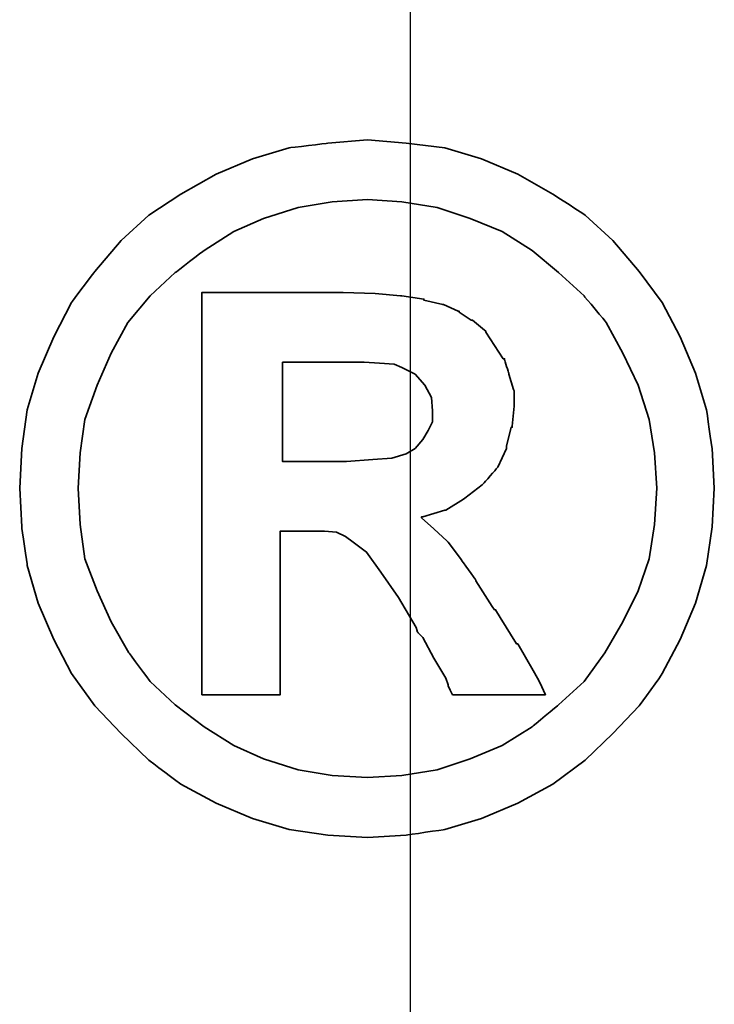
# Model space of a CAD drawing. Header units: millimetres. Extents: x -386 to 3135, y -1989 to 860.
# Tile 140 of 256: x -62.77 to -61.1, y -1323.43 to -1321.05. Entities that reach past the tile are written whole.
import ezdxf

# ---------------------------------------------------------------- set-up
doc = ezdxf.new("R2010")
doc.units = ezdxf.units.MM
doc.layers.get('0').update_dxf_attribs({"linetype": 'CONTINUOUS'})
doc.layers.add('DIM', color=4, linetype='CONTINUOUS')
doc.layers.add('layer 1', color=7, linetype='CONTINUOUS')

# ---------------------------------------------------------------- blocks, each defined once
blk = doc.blocks.new('TBI MOTION logo(完整正式版)')
at = {"layer": 'layer 1', "color": 22, "lineweight": 35}
for points, knots in [([(81.20634, 4.98624), (81.20634, 4.98624), (81.18649, 5.32862), (81.18649, 5.32862), (81.18649, 5.32862), (81.18649, 5.32862), (81.13886, 5.66206), (81.13886, 5.66206), (81.13886, 5.66206), (81.13886, 5.66206), (81.04359, 5.97764), (81.04359, 5.97764), (81.04359, 5.97764), (81.04359, 5.97764), (80.91061, 6.29124), (80.91061, 6.29124), (80.91061, 6.29124), (80.91061, 6.29124), (80.75778, 6.58697), (80.75778, 6.58697), (80.75778, 6.58697), (80.75778, 6.58697), (80.5593, 6.85294), (80.5593, 6.85294), (80.5593, 6.85294), (80.5593, 6.85294), (80.33105, 7.1189), (80.33105, 7.1189), (80.33105, 7.1189), (80.33105, 7.1189), (80.09287, 7.33921), (80.09287, 7.33921), (80.09287, 7.33921), (80.09287, 7.33921), (79.815, 7.51982), (79.815, 7.51982), (79.815, 7.51982), (79.815, 7.51982), (79.51133, 7.69051), (79.51133, 7.69051), (79.51133, 7.69051), (79.51133, 7.69051), (79.19773, 7.8235), (79.19773, 7.8235), (79.19773, 7.8235), (79.19773, 7.8235), (78.88215, 7.91877), (78.88215, 7.91877), (78.88215, 7.91877), (78.88215, 7.91877), (78.54871, 7.95846), (78.54871, 7.95846), (78.54871, 7.95846), (78.54871, 7.95846), (78.21526, 7.98625), (78.21526, 7.98625), (78.21526, 7.98625), (78.21526, 7.98625), (77.87388, 7.95846), (77.87388, 7.95846), (77.87388, 7.95846), (77.87388, 7.95846), (77.54044, 7.91877), (77.54044, 7.91877), (77.54044, 7.91877), (77.54044, 7.91877), (77.22485, 7.8235), (77.22485, 7.8235), (77.22485, 7.8235), (77.22485, 7.8235), (76.91027, 7.69051), (76.91027, 7.69051), (76.91027, 7.69051), (76.91027, 7.69051), (76.6056, 7.51982), (76.6056, 7.51982), (76.6056, 7.51982), (76.6056, 7.51982), (76.32972, 7.33921), (76.32972, 7.33921), (76.32972, 7.33921), (76.32972, 7.33921), (76.09154, 7.1189), (76.09154, 7.1189), (76.09154, 7.1189), (76.09154, 7.1189), (75.86329, 6.85294), (75.86329, 6.85294), (75.86329, 6.85294), (75.86329, 6.85294), (75.66382, 6.58697), (75.66382, 6.58697), (75.66382, 6.58697), (75.66382, 6.58697), (75.51099, 6.29124), (75.51099, 6.29124), (75.51099, 6.29124), (75.51099, 6.29124), (75.37702, 5.97764), (75.37702, 5.97764), (75.37702, 5.97764), (75.37702, 5.97764), (75.28175, 5.66206), (75.28175, 5.66206), (75.28175, 5.66206), (75.28175, 5.66206), (75.23411, 5.32862), (75.23411, 5.32862), (75.23411, 5.32862), (75.23411, 5.32862), (75.21625, 4.98624), (75.21625, 4.98624), (75.21625, 4.98624), (75.21625, 4.98624), (75.23411, 4.6528), (75.23411, 4.6528), (75.23411, 4.6528), (75.23411, 4.6528), (75.28175, 4.32035), (75.28175, 4.32035), (75.28175, 4.32035), (75.28175, 4.32035), (75.37702, 3.99583), (75.37702, 3.99583), (75.37702, 3.99583), (75.37702, 3.99583), (75.51099, 3.68224), (75.51099, 3.68224), (75.51099, 3.68224), (75.51099, 3.68224), (75.66382, 3.38749), (75.66382, 3.38749), (75.66382, 3.38749), (75.66382, 3.38749), (75.86329, 3.10963), (75.86329, 3.10963), (75.86329, 3.10963), (75.86329, 3.10963), (76.09154, 2.87145), (76.09154, 2.87145), (76.09154, 2.87145), (76.09154, 2.87145), (76.32972, 2.6432), (76.32972, 2.6432), (76.32972, 2.6432), (76.32972, 2.6432), (76.6056, 2.43381), (76.6056, 2.43381), (76.6056, 2.43381), (76.6056, 2.43381), (76.91027, 2.27205), (76.91027, 2.27205), (76.91027, 2.27205), (76.91027, 2.27205), (77.22485, 2.13906), (77.22485, 2.13906), (77.22485, 2.13906), (77.22485, 2.13906), (77.54044, 2.0438), (77.54044, 2.0438), (77.54044, 2.0438), (77.54044, 2.0438), (77.87388, 1.99616), (77.87388, 1.99616), (77.87388, 1.99616), (77.87388, 1.99616), (78.21526, 1.97631), (78.21526, 1.97631), (78.21526, 1.97631), (78.21526, 1.97631), (78.54871, 1.99616), (78.54871, 1.99616), (78.54871, 1.99616), (78.54871, 1.99616), (78.88215, 2.0438), (78.88215, 2.0438), (78.88215, 2.0438), (78.88215, 2.0438), (79.19773, 2.13906), (79.19773, 2.13906), (79.19773, 2.13906), (79.19773, 2.13906), (79.51133, 2.27205), (79.51133, 2.27205), (79.51133, 2.27205), (79.51133, 2.27205), (79.815, 2.43381), (79.815, 2.43381), (79.815, 2.43381), (79.815, 2.43381), (80.09287, 2.6432), (80.09287, 2.6432), (80.09287, 2.6432), (80.09287, 2.6432), (80.33105, 2.87145), (80.33105, 2.87145), (80.33105, 2.87145), (80.33105, 2.87145), (80.5593, 3.10963), (80.5593, 3.10963), (80.5593, 3.10963), (80.5593, 3.10963), (80.75778, 3.38749), (80.75778, 3.38749), (80.75778, 3.38749), (80.75778, 3.38749), (80.91061, 3.68224), (80.91061, 3.68224), (80.91061, 3.68224), (80.91061, 3.68224), (81.04359, 3.99583), (81.04359, 3.99583), (81.04359, 3.99583), (81.04359, 3.99583), (81.13886, 4.32035), (81.13886, 4.32035), (81.13886, 4.32035), (81.13886, 4.32035), (81.18649, 4.6528), (81.18649, 4.6528), (81.18649, 4.6528), (81.18649, 4.6528), (81.20634, 4.98624), (81.20634, 4.98624)], [0, 0, 0, 0, 0.0178571, 0.0178571, 0.0178571, 0.0178572, 0.0357143, 0.0357143, 0.0357143, 0.0357143, 0.0535714, 0.0535714, 0.0535714, 0.0535714, 0.0714286, 0.0714286, 0.0714286, 0.0714286, 0.0892857, 0.0892857, 0.0892857, 0.0892857, 0.1071429, 0.1071429, 0.1071429, 0.1071429, 0.125, 0.125, 0.125, 0.125, 0.1428571, 0.1428571, 0.1428571, 0.1428572, 0.1607143, 0.1607143, 0.1607143, 0.1607143, 0.1785714, 0.1785714, 0.1785714, 0.1785714, 0.1964286, 0.1964286, 0.1964286, 0.1964286, 0.2142857, 0.2142857, 0.2142857, 0.2142857, 0.2321429, 0.2321429, 0.2321429, 0.2321429, 0.25, 0.25, 0.25, 0.25, 0.2678571, 0.2678571, 0.2678571, 0.2678572, 0.2857143, 0.2857143, 0.2857143, 0.2857143, 0.3035714, 0.3035714, 0.3035714, 0.3035714, 0.3214286, 0.3214286, 0.3214286, 0.3214286, 0.3392857, 0.3392857, 0.3392857, 0.3392857, 0.3571429, 0.3571429, 0.3571429, 0.3571429, 0.375, 0.375, 0.375, 0.375, 0.3928571, 0.3928571, 0.3928571, 0.3928572, 0.4107143, 0.4107143, 0.4107143, 0.4107143, 0.4285714, 0.4285714, 0.4285714, 0.4285714, 0.4464286, 0.4464286, 0.4464286, 0.4464286, 0.4642857, 0.4642857, 0.4642857, 0.4642857, 0.4821429, 0.4821429, 0.4821429, 0.4821429, 0.5, 0.5, 0.5, 0.5, 0.5178571, 0.5178571, 0.5178571, 0.5178572, 0.5357143, 0.5357143, 0.5357143, 0.5357143, 0.5535714, 0.5535714, 0.5535714, 0.5535714, 0.5714286, 0.5714286, 0.5714286, 0.5714286, 0.5892857, 0.5892857, 0.5892857, 0.5892857, 0.6071429, 0.6071429, 0.6071429, 0.6071429, 0.625, 0.625, 0.625, 0.625, 0.6428571, 0.6428571, 0.6428571, 0.6428572, 0.6607143, 0.6607143, 0.6607143, 0.6607143, 0.6785714, 0.6785714, 0.6785714, 0.6785714, 0.6964286, 0.6964286, 0.6964286, 0.6964286, 0.7142857, 0.7142857, 0.7142857, 0.7142857, 0.7321429, 0.7321429, 0.7321429, 0.7321429, 0.75, 0.75, 0.75, 0.75, 0.7678571, 0.7678571, 0.7678571, 0.7678572, 0.7857143, 0.7857143, 0.7857143, 0.7857143, 0.8035714, 0.8035714, 0.8035714, 0.8035714, 0.8214286, 0.8214286, 0.8214286, 0.8214286, 0.8392857, 0.8392857, 0.8392857, 0.8392857, 0.8571429, 0.8571429, 0.8571429, 0.8571429, 0.875, 0.875, 0.875, 0.875, 0.8928571, 0.8928571, 0.8928571, 0.8928572, 0.9107143, 0.9107143, 0.9107143, 0.9107143, 0.9285714, 0.9285714, 0.9285714, 0.9285714, 0.9464286, 0.9464286, 0.9464286, 0.9464286, 0.9642857, 0.9642857, 0.9642857, 0.9642857, 0.9821429, 0.9821429, 0.9821429, 0.9821429, 1, 1, 1, 1]), ([(80.71014, 4.98624), (80.71014, 4.98624), (80.69129, 5.29091), (80.69129, 5.29091), (80.69129, 5.29091), (80.69129, 5.29091), (80.64464, 5.57672), (80.64464, 5.57672), (80.64464, 5.57672), (80.64464, 5.57672), (80.54937, 5.87245), (80.54937, 5.87245), (80.54937, 5.87245), (80.54937, 5.87245), (80.41639, 6.14833), (80.41639, 6.14833), (80.41639, 6.14833), (80.41639, 6.14833), (80.27349, 6.41429), (80.27349, 6.41429), (80.27349, 6.41429), (80.27349, 6.41429), (80.08295, 6.64255), (80.08295, 6.64255), (80.08295, 6.64255), (80.08295, 6.64255), (79.86264, 6.84301), (79.86264, 6.84301), (79.86264, 6.84301), (79.86264, 6.84301), (79.63439, 7.03355), (79.63439, 7.03355), (79.63439, 7.03355), (79.63439, 7.03355), (79.37835, 7.1963), (79.37835, 7.1963), (79.37835, 7.1963), (79.37835, 7.1963), (79.10246, 7.30944), (79.10246, 7.30944), (79.10246, 7.30944), (79.10246, 7.30944), (78.81665, 7.40471), (78.81665, 7.40471), (78.81665, 7.40471), (78.81665, 7.40471), (78.511, 7.45234), (78.511, 7.45234), (78.511, 7.45234), (78.511, 7.45234), (78.21526, 7.47219), (78.21526, 7.47219), (78.21526, 7.47219), (78.21526, 7.47219), (77.9106, 7.45234), (77.9106, 7.45234), (77.9106, 7.45234), (77.9106, 7.45234), (77.61685, 7.40471), (77.61685, 7.40471), (77.61685, 7.40471), (77.61685, 7.40471), (77.32012, 7.30944), (77.32012, 7.30944), (77.32012, 7.30944), (77.32012, 7.30944), (77.06309, 7.1963), (77.06309, 7.1963), (77.06309, 7.1963), (77.06309, 7.1963), (76.80606, 7.03355), (76.80606, 7.03355), (76.80606, 7.03355), (76.80606, 7.03355), (76.55797, 6.84301), (76.55797, 6.84301), (76.55797, 6.84301), (76.55797, 6.84301), (76.34063, 6.64255), (76.34063, 6.64255), (76.34063, 6.64255), (76.34063, 6.64255), (76.1491, 6.41429), (76.1491, 6.41429), (76.1491, 6.41429), (76.1491, 6.41429), (76.0062, 6.14833), (76.0062, 6.14833), (76.0062, 6.14833), (76.0062, 6.14833), (75.88314, 5.87245), (75.88314, 5.87245), (75.88314, 5.87245), (75.88314, 5.87245), (75.77794, 5.57672), (75.77794, 5.57672), (75.77794, 5.57672), (75.77794, 5.57672), (75.73924, 5.29091), (75.73924, 5.29091), (75.73924, 5.29091), (75.73924, 5.29091), (75.72039, 4.98624), (75.72039, 4.98624), (75.72039, 4.98624), (75.72039, 4.98624), (75.73924, 4.67165), (75.73924, 4.67165), (75.73924, 4.67165), (75.73924, 4.67165), (75.77794, 4.37791), (75.77794, 4.37791), (75.77794, 4.37791), (75.77794, 4.37791), (75.88314, 4.10102), (75.88314, 4.10102), (75.88314, 4.10102), (75.88314, 4.10102), (76.0062, 3.83407), (76.0062, 3.83407), (76.0062, 3.83407), (76.0062, 3.83407), (76.15902, 3.56811), (76.15902, 3.56811), (76.15902, 3.56811), (76.15902, 3.56811), (76.34063, 3.32001), (76.34063, 3.32001), (76.34063, 3.32001), (76.34063, 3.32001), (76.55797, 3.11955), (76.55797, 3.11955), (76.55797, 3.11955), (76.55797, 3.11955), (76.80606, 2.92901), (76.80606, 2.92901), (76.80606, 2.92901), (76.80606, 2.92901), (77.06309, 2.76725), (77.06309, 2.76725), (77.06309, 2.76725), (77.06309, 2.76725), (77.32012, 2.65412), (77.32012, 2.65412), (77.32012, 2.65412), (77.32012, 2.65412), (77.61685, 2.55786), (77.61685, 2.55786), (77.61685, 2.55786), (77.61685, 2.55786), (77.9106, 2.51022), (77.9106, 2.51022), (77.9106, 2.51022), (77.9106, 2.51022), (78.21526, 2.49137), (78.21526, 2.49137), (78.21526, 2.49137), (78.21526, 2.49137), (78.511, 2.51022), (78.511, 2.51022), (78.511, 2.51022), (78.511, 2.51022), (78.81665, 2.55786), (78.81665, 2.55786), (78.81665, 2.55786), (78.81665, 2.55786), (79.10246, 2.65412), (79.10246, 2.65412), (79.10246, 2.65412), (79.10246, 2.65412), (79.37835, 2.76725), (79.37835, 2.76725), (79.37835, 2.76725), (79.37835, 2.76725), (79.63439, 2.92901), (79.63439, 2.92901), (79.63439, 2.92901), (79.63439, 2.92901), (79.86264, 3.11955), (79.86264, 3.11955), (79.86264, 3.11955), (79.86264, 3.11955), (80.08295, 3.32001), (80.08295, 3.32001), (80.08295, 3.32001), (80.08295, 3.32001), (80.26356, 3.56811), (80.26356, 3.56811), (80.26356, 3.56811), (80.26356, 3.56811), (80.41639, 3.83407), (80.41639, 3.83407), (80.41639, 3.83407), (80.41639, 3.83407), (80.54937, 4.10102), (80.54937, 4.10102), (80.54937, 4.10102), (80.54937, 4.10102), (80.64464, 4.37791), (80.64464, 4.37791), (80.64464, 4.37791), (80.64464, 4.37791), (80.69129, 4.67165), (80.69129, 4.67165), (80.69129, 4.67165), (80.69129, 4.67165), (80.71014, 4.98624), (80.71014, 4.98624)], [0, 0, 0, 0, 0.0192308, 0.0192308, 0.0192308, 0.0192308, 0.0384615, 0.0384615, 0.0384615, 0.0384615, 0.0576923, 0.0576923, 0.0576923, 0.0576923, 0.0769231, 0.0769231, 0.0769231, 0.0769231, 0.0961538, 0.0961538, 0.0961538, 0.0961539, 0.1153846, 0.1153846, 0.1153846, 0.1153846, 0.1346154, 0.1346154, 0.1346154, 0.1346154, 0.1538462, 0.1538462, 0.1538462, 0.1538462, 0.1730769, 0.1730769, 0.1730769, 0.1730769, 0.1923077, 0.1923077, 0.1923077, 0.1923077, 0.2115385, 0.2115385, 0.2115385, 0.2115385, 0.2307692, 0.2307692, 0.2307692, 0.2307692, 0.25, 0.25, 0.25, 0.25, 0.2692308, 0.2692308, 0.2692308, 0.2692308, 0.2884615, 0.2884615, 0.2884615, 0.2884615, 0.3076923, 0.3076923, 0.3076923, 0.3076923, 0.3269231, 0.3269231, 0.3269231, 0.3269231, 0.3461538, 0.3461538, 0.3461538, 0.3461539, 0.3653846, 0.3653846, 0.3653846, 0.3653846, 0.3846154, 0.3846154, 0.3846154, 0.3846154, 0.4038462, 0.4038462, 0.4038462, 0.4038462, 0.4230769, 0.4230769, 0.4230769, 0.4230769, 0.4423077, 0.4423077, 0.4423077, 0.4423077, 0.4615385, 0.4615385, 0.4615385, 0.4615385, 0.4807692, 0.4807692, 0.4807692, 0.4807692, 0.5, 0.5, 0.5, 0.5, 0.5192308, 0.5192308, 0.5192308, 0.5192308, 0.5384615, 0.5384615, 0.5384615, 0.5384615, 0.5576923, 0.5576923, 0.5576923, 0.5576923, 0.5769231, 0.5769231, 0.5769231, 0.5769231, 0.5961538, 0.5961538, 0.5961538, 0.5961539, 0.6153846, 0.6153846, 0.6153846, 0.6153846, 0.6346154, 0.6346154, 0.6346154, 0.6346154, 0.6538462, 0.6538462, 0.6538462, 0.6538462, 0.6730769, 0.6730769, 0.6730769, 0.6730769, 0.6923077, 0.6923077, 0.6923077, 0.6923077, 0.7115385, 0.7115385, 0.7115385, 0.7115385, 0.7307692, 0.7307692, 0.7307692, 0.7307692, 0.75, 0.75, 0.75, 0.75, 0.7692308, 0.7692308, 0.7692308, 0.7692308, 0.7884615, 0.7884615, 0.7884615, 0.7884615, 0.8076923, 0.8076923, 0.8076923, 0.8076923, 0.8269231, 0.8269231, 0.8269231, 0.8269231, 0.8461538, 0.8461538, 0.8461538, 0.8461539, 0.8653846, 0.8653846, 0.8653846, 0.8653846, 0.8846154, 0.8846154, 0.8846154, 0.8846154, 0.9038462, 0.9038462, 0.9038462, 0.9038462, 0.9230769, 0.9230769, 0.9230769, 0.9230769, 0.9423077, 0.9423077, 0.9423077, 0.9423077, 0.9615385, 0.9615385, 0.9615385, 0.9615385, 0.9807692, 0.9807692, 0.9807692, 0.9807692, 1, 1, 1, 1]), ([(76.78721, 3.2823), (76.78721, 3.2823), (76.78721, 3.32001), (76.78721, 3.32001), (76.78721, 3.32001), (76.78721, 3.32001), (76.78721, 3.42422), (76.78721, 3.42422), (76.78721, 3.42422), (76.78721, 3.42422), (76.78721, 3.59689), (76.78721, 3.59689), (76.78721, 3.59689), (76.78721, 3.59689), (76.78721, 3.80529), (76.78721, 3.80529), (76.78721, 3.80529), (76.78721, 3.80529), (76.78721, 4.0524), (76.78721, 4.0524), (76.78721, 4.0524), (76.78721, 4.0524), (76.78721, 4.32035), (76.78721, 4.32035), (76.78721, 4.32035), (76.78721, 4.32035), (76.78721, 4.92868), (76.78721, 4.92868), (76.78721, 4.92868), (76.78721, 4.92868), (76.78721, 5.53801), (76.78721, 5.53801), (76.78721, 5.53801), (76.78721, 5.53801), (76.78721, 5.82482), (76.78721, 5.82482), (76.78721, 5.82482), (76.78721, 5.82482), (76.78721, 6.07291), (76.78721, 6.07291), (76.78721, 6.07291), (76.78721, 6.07291), (76.78721, 6.30017), (76.78721, 6.30017), (76.78721, 6.30017), (76.78721, 6.30017), (76.78721, 6.45399), (76.78721, 6.45399), (76.78721, 6.45399), (76.78721, 6.45399), (76.78721, 6.5572), (76.78721, 6.5572), (76.78721, 6.5572), (76.78721, 6.5572), (76.78721, 6.59689), (76.78721, 6.59689), (76.78721, 6.59689), (76.78721, 6.59689), (76.78721, 6.67232), (76.78721, 6.67232), (76.78721, 6.67232), (76.78721, 6.67232), (76.8537, 6.67232), (76.8537, 6.67232), (76.8537, 6.67232), (76.8537, 6.67232), (76.87355, 6.67232), (76.87355, 6.67232), (76.87355, 6.67232), (76.87355, 6.67232), (76.91027, 6.67232), (76.91027, 6.67232), (76.91027, 6.67232), (76.91027, 6.67232), (77.04424, 6.67232), (77.04424, 6.67232), (77.04424, 6.67232), (77.04424, 6.67232), (77.22485, 6.67232), (77.22485, 6.67232), (77.22485, 6.67232), (77.22485, 6.67232), (77.43524, 6.67232), (77.43524, 6.67232), (77.43524, 6.67232), (77.43524, 6.67232), (77.65357, 6.67232), (77.65357, 6.67232), (77.65357, 6.67232), (77.65357, 6.67232), (77.82625, 6.67232), (77.82625, 6.67232), (77.82625, 6.67232), (77.82625, 6.67232), (77.94037, 6.67232), (77.94037, 6.67232), (77.94037, 6.67232), (77.94037, 6.67232), (77.97709, 6.67232), (77.97709, 6.67232), (77.97709, 6.67232), (77.97709, 6.67232), (77.99694, 6.67232), (77.99694, 6.67232), (77.99694, 6.67232), (77.99694, 6.67232), (78.00686, 6.67232), (78.00686, 6.67232), (78.00686, 6.67232), (78.00686, 6.67232), (78.28275, 6.6624), (78.28275, 6.6624), (78.28275, 6.6624), (78.28275, 6.6624), (78.50107, 6.64255), (78.50107, 6.64255), (78.50107, 6.64255), (78.50107, 6.64255), (78.511, 6.64255), (78.511, 6.64255), (78.511, 6.64255), (78.511, 6.64255), (78.70154, 6.61476), (78.70154, 6.61476), (78.70154, 6.61476), (78.70154, 6.61476), (78.70154, 6.60483), (78.70154, 6.60483), (78.70154, 6.60483), (78.70154, 6.60483), (78.86429, 6.56713), (78.86429, 6.56713), (78.86429, 6.56713), (78.86429, 6.56713), (78.87223, 6.56713), (78.87223, 6.56713), (78.87223, 6.56713), (78.87223, 6.56713), (78.99727, 6.51056), (78.99727, 6.51056), (78.99727, 6.51056), (78.99727, 6.51056), (79.00719, 6.51056), (79.00719, 6.51056), (79.00719, 6.51056), (79.00719, 6.51056), (79.00719, 6.50162), (79.00719, 6.50162), (79.00719, 6.50162), (79.00719, 6.50162), (79.1104, 6.43415), (79.1104, 6.43415), (79.1104, 6.43415), (79.1104, 6.43415), (79.12132, 6.43415), (79.12132, 6.43415), (79.12132, 6.43415), (79.12132, 6.43415), (79.22552, 6.34781), (79.22552, 6.34781), (79.22552, 6.34781), (79.22552, 6.34781), (79.23544, 6.33888), (79.23544, 6.33888), (79.23544, 6.33888), (79.23544, 6.33888), (79.23544, 6.32895), (79.23544, 6.32895), (79.23544, 6.32895), (79.23544, 6.32895), (79.31087, 6.21483), (79.31087, 6.21483), (79.31087, 6.21483), (79.31087, 6.21483), (79.38629, 6.1007), (79.38629, 6.1007), (79.38629, 6.1007), (79.38629, 6.1007), (79.3972, 6.1007), (79.3972, 6.1007), (79.3972, 6.1007), (79.3972, 6.1007), (79.3972, 6.09078), (79.3972, 6.09078), (79.3972, 6.09078), (79.3972, 6.09078), (79.43392, 5.97764), (79.43392, 5.97764), (79.43392, 5.97764), (79.43392, 5.97764), (79.43392, 5.96772), (79.43392, 5.96772), (79.43392, 5.96772), (79.43392, 5.96772), (79.47362, 5.83474), (79.47362, 5.83474), (79.47362, 5.83474), (79.47362, 5.83474), (79.48156, 5.82482), (79.48156, 5.82482), (79.48156, 5.82482), (79.48156, 5.82482), (79.48156, 5.69977), (79.48156, 5.69977), (79.48156, 5.69977), (79.48156, 5.69977), (79.48156, 5.69183), (79.48156, 5.69183), (79.48156, 5.69183), (79.48156, 5.69183), (79.4637, 5.51915), (79.4637, 5.51915), (79.4637, 5.51915), (79.4637, 5.51915), (79.4637, 5.51122), (79.4637, 5.51122), (79.4637, 5.51122), (79.4637, 5.51122), (79.45377, 5.51122), (79.45377, 5.51122), (79.45377, 5.51122), (79.45377, 5.51122), (79.41507, 5.34847), (79.41507, 5.34847), (79.41507, 5.34847), (79.41507, 5.34847), (79.41507, 5.33854), (79.41507, 5.33854), (79.41507, 5.33854), (79.41507, 5.33854), (79.41507, 5.32862), (79.41507, 5.32862), (79.41507, 5.32862), (79.41507, 5.32862), (79.33865, 5.16785), (79.33865, 5.16785), (79.33865, 5.16785), (79.33865, 5.16785), (79.33071, 5.15693), (79.33071, 5.15693), (79.33071, 5.15693), (79.33071, 5.15693), (79.2156, 5.02495), (79.2156, 5.02495), (79.2156, 5.02495), (79.2156, 5.02495), (79.20567, 5.01502), (79.20567, 5.01502), (79.20567, 5.01502), (79.20567, 5.01502), (79.05483, 4.89991), (79.05483, 4.89991), (79.05483, 4.89991), (79.05483, 4.89991), (79.04491, 4.89197), (79.04491, 4.89197), (79.04491, 4.89197), (79.04491, 4.89197), (78.89208, 4.7967), (78.89208, 4.7967), (78.89208, 4.7967), (78.89208, 4.7967), (78.88215, 4.7967), (78.88215, 4.7967), (78.88215, 4.7967), (78.88215, 4.7967), (78.69161, 4.73913), (78.69161, 4.73913), (78.69161, 4.73913), (78.69161, 4.73913), (78.68169, 4.73913), (78.68169, 4.73913), (78.68169, 4.73913), (78.68169, 4.73913), (78.68169, 4.72921), (78.68169, 4.72921), (78.68169, 4.72921), (78.68169, 4.72921), (78.78688, 4.63394), (78.78688, 4.63394), (78.78688, 4.63394), (78.78688, 4.63394), (78.902, 4.52875), (78.902, 4.52875), (78.902, 4.52875), (78.902, 4.52875), (78.91093, 4.52081), (78.91093, 4.52081), (78.91093, 4.52081), (78.91093, 4.52081), (79.02506, 4.36798), (79.02506, 4.36798), (79.02506, 4.36798), (79.02506, 4.36798), (79.1501, 4.1953), (79.1501, 4.1953), (79.1501, 4.1953), (79.1501, 4.1953), (79.1501, 4.18736), (79.1501, 4.18736), (79.1501, 4.18736), (79.1501, 4.18736), (79.29201, 3.96705), (79.29201, 3.96705), (79.29201, 3.96705), (79.29201, 3.96705), (79.31087, 3.93828), (79.31087, 3.93828), (79.31087, 3.93828), (79.31087, 3.93828), (79.32079, 3.93828), (79.32079, 3.93828), (79.32079, 3.93828), (79.32079, 3.93828), (79.3585, 3.87178), (79.3585, 3.87178), (79.3585, 3.87178), (79.3585, 3.87178), (79.50141, 3.64353), (79.50141, 3.64353), (79.50141, 3.64353), (79.50141, 3.64353), (79.51133, 3.64353), (79.51133, 3.64353), (79.51133, 3.64353), (79.51133, 3.64353), (79.64431, 3.41528), (79.64431, 3.41528), (79.64431, 3.41528), (79.64431, 3.41528), (79.68202, 3.3478), (79.68202, 3.3478), (79.68202, 3.3478), (79.68202, 3.3478), (79.70187, 3.31009), (79.70187, 3.31009), (79.70187, 3.31009), (79.70187, 3.31009), (79.7495, 3.2049), (79.7495, 3.2049), (79.7495, 3.2049), (79.7495, 3.2049), (79.64431, 3.2049), (79.64431, 3.2049), (79.64431, 3.2049), (79.64431, 3.2049), (79.62546, 3.2049), (79.62546, 3.2049), (79.62546, 3.2049), (79.62546, 3.2049), (79.53912, 3.2049), (79.53912, 3.2049), (79.53912, 3.2049), (79.53912, 3.2049), (79.31087, 3.2049), (79.31087, 3.2049), (79.31087, 3.2049), (79.31087, 3.2049), (79.08262, 3.2049), (79.08262, 3.2049), (79.08262, 3.2049), (79.08262, 3.2049), (79.00719, 3.2049), (79.00719, 3.2049), (79.00719, 3.2049), (79.00719, 3.2049), (78.98735, 3.2049), (78.98735, 3.2049), (78.98735, 3.2049), (78.98735, 3.2049), (78.94964, 3.2049), (78.94964, 3.2049), (78.94964, 3.2049), (78.94964, 3.2049), (78.92979, 3.24459), (78.92979, 3.24459), (78.92979, 3.24459), (78.92979, 3.24459), (78.91093, 3.2823), (78.91093, 3.2823), (78.91093, 3.2823), (78.91093, 3.2823), (78.91093, 3.29223), (78.91093, 3.29223), (78.91093, 3.29223), (78.91093, 3.29223), (78.89208, 3.3478), (78.89208, 3.3478), (78.89208, 3.3478), (78.89208, 3.3478), (78.78688, 3.52048), (78.78688, 3.52048), (78.78688, 3.52048), (78.78688, 3.52048), (78.69161, 3.7001), (78.69161, 3.7001), (78.69161, 3.7001), (78.69161, 3.7001), (78.6539, 3.7388), (78.6539, 3.7388), (78.6539, 3.7388), (78.6539, 3.7388), (78.64398, 3.74873), (78.64398, 3.74873), (78.64398, 3.74873), (78.64398, 3.74873), (78.64398, 3.75766), (78.64398, 3.75766), (78.64398, 3.75766), (78.64398, 3.75766), (78.63405, 3.78644), (78.63405, 3.78644), (78.63405, 3.78644), (78.63405, 3.78644), (78.48321, 4.04347), (78.48321, 4.04347), (78.48321, 4.04347), (78.48321, 4.04347), (78.33038, 4.2618), (78.33038, 4.2618), (78.33038, 4.2618), (78.33038, 4.2618), (78.20732, 4.43447), (78.20732, 4.43447), (78.20732, 4.43447), (78.20732, 4.43447), (78.09221, 4.52081), (78.09221, 4.52081), (78.09221, 4.52081), (78.09221, 4.52081), (78.02472, 4.56845), (78.02472, 4.56845), (78.02472, 4.56845), (78.02472, 4.56845), (77.9493, 4.60616), (77.9493, 4.60616), (77.9493, 4.60616), (77.9493, 4.60616), (77.8451, 4.61608), (77.8451, 4.61608), (77.8451, 4.61608), (77.8451, 4.61608), (77.71113, 4.61608), (77.71113, 4.61608), (77.71113, 4.61608), (77.71113, 4.61608), (77.69128, 4.61608), (77.69128, 4.61608), (77.69128, 4.61608), (77.69128, 4.61608), (77.67342, 4.61608), (77.67342, 4.61608), (77.67342, 4.61608), (77.67342, 4.61608), (77.5583, 4.61608), (77.5583, 4.61608), (77.5583, 4.61608), (77.5583, 4.61608), (77.46303, 4.61608), (77.46303, 4.61608), (77.46303, 4.61608), (77.46303, 4.61608), (77.46303, 4.54761), (77.46303, 4.54761), (77.46303, 4.54761), (77.46303, 4.54761), (77.46303, 4.47318), (77.46303, 4.47318), (77.46303, 4.47318), (77.46303, 4.47318), (77.46303, 4.24294), (77.46303, 4.24294), (77.46303, 4.24294), (77.46303, 4.24294), (77.46303, 3.99583), (77.46303, 3.99583), (77.46303, 3.99583), (77.46303, 3.99583), (77.46303, 3.72888), (77.46303, 3.72888), (77.46303, 3.72888), (77.46303, 3.72888), (77.46303, 3.51055), (77.46303, 3.51055), (77.46303, 3.51055), (77.46303, 3.51055), (77.46303, 3.42422), (77.46303, 3.42422), (77.46303, 3.42422), (77.46303, 3.42422), (77.46303, 3.35773), (77.46303, 3.35773), (77.46303, 3.35773), (77.46303, 3.35773), (77.46303, 3.30017), (77.46303, 3.30017), (77.46303, 3.30017), (77.46303, 3.30017), (77.46303, 3.2823), (77.46303, 3.2823), (77.46303, 3.2823), (77.46303, 3.2823), (77.46303, 3.2049), (77.46303, 3.2049), (77.46303, 3.2049), (77.46303, 3.2049), (77.39753, 3.2049), (77.39753, 3.2049), (77.39753, 3.2049), (77.39753, 3.2049), (77.37768, 3.2049), (77.37768, 3.2049), (77.37768, 3.2049), (77.37768, 3.2049), (77.32012, 3.2049), (77.32012, 3.2049), (77.32012, 3.2049), (77.32012, 3.2049), (77.12165, 3.2049), (77.12165, 3.2049), (77.12165, 3.2049), (77.12165, 3.2049), (76.94897, 3.2049), (76.94897, 3.2049), (76.94897, 3.2049), (76.94897, 3.2049), (76.8924, 3.2049), (76.8924, 3.2049), (76.8924, 3.2049), (76.8924, 3.2049), (76.8537, 3.2049), (76.8537, 3.2049), (76.8537, 3.2049), (76.8537, 3.2049), (76.78721, 3.2049), (76.78721, 3.2049), (76.78721, 3.2049), (76.78721, 3.2049), (76.78721, 3.2823), (76.78721, 3.2823)], [0, 0, 0, 0, 0.0074074, 0.0074074, 0.0074074, 0.0074074, 0.0148148, 0.0148148, 0.0148148, 0.0148148, 0.0222222, 0.0222222, 0.0222222, 0.0222222, 0.0296296, 0.0296296, 0.0296296, 0.0296296, 0.037037, 0.037037, 0.037037, 0.037037, 0.0444444, 0.0444444, 0.0444444, 0.0444445, 0.0518519, 0.0518519, 0.0518519, 0.0518519, 0.0592593, 0.0592593, 0.0592593, 0.0592593, 0.0666667, 0.0666667, 0.0666667, 0.0666667, 0.0740741, 0.0740741, 0.0740741, 0.0740741, 0.0814815, 0.0814815, 0.0814815, 0.0814815, 0.0888889, 0.0888889, 0.0888889, 0.0888889, 0.0962963, 0.0962963, 0.0962963, 0.0962963, 0.1037037, 0.1037037, 0.1037037, 0.1037037, 0.1111111, 0.1111111, 0.1111111, 0.1111111, 0.1185185, 0.1185185, 0.1185185, 0.1185185, 0.1259259, 0.1259259, 0.1259259, 0.1259259, 0.1333333, 0.1333333, 0.1333333, 0.1333333, 0.1407407, 0.1407407, 0.1407407, 0.1407408, 0.1481481, 0.1481481, 0.1481481, 0.1481482, 0.1555556, 0.1555556, 0.1555556, 0.1555556, 0.162963, 0.162963, 0.162963, 0.162963, 0.1703704, 0.1703704, 0.1703704, 0.1703704, 0.1777778, 0.1777778, 0.1777778, 0.1777778, 0.1851852, 0.1851852, 0.1851852, 0.1851852, 0.1925926, 0.1925926, 0.1925926, 0.1925926, 0.2, 0.2, 0.2, 0.2, 0.2074074, 0.2074074, 0.2074074, 0.2074074, 0.2148148, 0.2148148, 0.2148148, 0.2148148, 0.2222222, 0.2222222, 0.2222222, 0.2222222, 0.2296296, 0.2296296, 0.2296296, 0.2296296, 0.237037, 0.237037, 0.237037, 0.237037, 0.2444444, 0.2444444, 0.2444444, 0.2444445, 0.2518519, 0.2518519, 0.2518519, 0.2518519, 0.2592593, 0.2592593, 0.2592593, 0.2592593, 0.2666667, 0.2666667, 0.2666667, 0.2666667, 0.2740741, 0.2740741, 0.2740741, 0.2740741, 0.2814815, 0.2814815, 0.2814815, 0.2814815, 0.2888889, 0.2888889, 0.2888889, 0.2888889, 0.2962963, 0.2962963, 0.2962963, 0.2962963, 0.3037037, 0.3037037, 0.3037037, 0.3037037, 0.3111111, 0.3111111, 0.3111111, 0.3111111, 0.3185185, 0.3185185, 0.3185185, 0.3185185, 0.3259259, 0.3259259, 0.3259259, 0.3259259, 0.3333333, 0.3333333, 0.3333333, 0.3333333, 0.3407407, 0.3407407, 0.3407407, 0.3407408, 0.3481481, 0.3481481, 0.3481481, 0.3481482, 0.3555556, 0.3555556, 0.3555556, 0.3555556, 0.362963, 0.362963, 0.362963, 0.362963, 0.3703704, 0.3703704, 0.3703704, 0.3703704, 0.3777778, 0.3777778, 0.3777778, 0.3777778, 0.3851852, 0.3851852, 0.3851852, 0.3851852, 0.3925926, 0.3925926, 0.3925926, 0.3925926, 0.4, 0.4, 0.4, 0.4, 0.4074074, 0.4074074, 0.4074074, 0.4074074, 0.4148148, 0.4148148, 0.4148148, 0.4148148, 0.4222222, 0.4222222, 0.4222222, 0.4222222, 0.4296296, 0.4296296, 0.4296296, 0.4296296, 0.437037, 0.437037, 0.437037, 0.437037, 0.4444444, 0.4444444, 0.4444444, 0.4444445, 0.4518519, 0.4518519, 0.4518519, 0.4518519, 0.4592593, 0.4592593, 0.4592593, 0.4592593, 0.4666667, 0.4666667, 0.4666667, 0.4666667, 0.4740741, 0.4740741, 0.4740741, 0.4740741, 0.4814815, 0.4814815, 0.4814815, 0.4814815, 0.4888889, 0.4888889, 0.4888889, 0.4888889, 0.4962963, 0.4962963, 0.4962963, 0.4962963, 0.5037037, 0.5037037, 0.5037037, 0.5037037, 0.5111111, 0.5111111, 0.5111111, 0.5111111, 0.5185185, 0.5185185, 0.5185185, 0.5185185, 0.5259259, 0.5259259, 0.5259259, 0.5259259, 0.5333333, 0.5333333, 0.5333333, 0.5333333, 0.5407407, 0.5407407, 0.5407407, 0.5407408, 0.5481481, 0.5481481, 0.5481481, 0.5481482, 0.5555556, 0.5555556, 0.5555556, 0.5555556, 0.562963, 0.562963, 0.562963, 0.562963, 0.5703704, 0.5703704, 0.5703704, 0.5703704, 0.5777778, 0.5777778, 0.5777778, 0.5777778, 0.5851852, 0.5851852, 0.5851852, 0.5851852, 0.5925926, 0.5925926, 0.5925926, 0.5925926, 0.6, 0.6, 0.6, 0.6, 0.6074074, 0.6074074, 0.6074074, 0.6074074, 0.6148148, 0.6148148, 0.6148148, 0.6148148, 0.6222222, 0.6222222, 0.6222222, 0.6222222, 0.6296296, 0.6296296, 0.6296296, 0.6296296, 0.637037, 0.637037, 0.637037, 0.637037, 0.6444444, 0.6444444, 0.6444444, 0.6444445, 0.6518519, 0.6518519, 0.6518519, 0.6518519, 0.6592593, 0.6592593, 0.6592593, 0.6592593, 0.6666667, 0.6666667, 0.6666667, 0.6666667, 0.6740741, 0.6740741, 0.6740741, 0.6740741, 0.6814815, 0.6814815, 0.6814815, 0.6814815, 0.6888889, 0.6888889, 0.6888889, 0.6888889, 0.6962963, 0.6962963, 0.6962963, 0.6962963, 0.7037037, 0.7037037, 0.7037037, 0.7037037, 0.7111111, 0.7111111, 0.7111111, 0.7111111, 0.7185185, 0.7185185, 0.7185185, 0.7185185, 0.7259259, 0.7259259, 0.7259259, 0.7259259, 0.7333333, 0.7333333, 0.7333333, 0.7333333, 0.7407407, 0.7407407, 0.7407407, 0.7407408, 0.7481481, 0.7481481, 0.7481481, 0.7481482, 0.7555556, 0.7555556, 0.7555556, 0.7555556, 0.762963, 0.762963, 0.762963, 0.762963, 0.7703704, 0.7703704, 0.7703704, 0.7703704, 0.7777778, 0.7777778, 0.7777778, 0.7777778, 0.7851852, 0.7851852, 0.7851852, 0.7851852, 0.7925926, 0.7925926, 0.7925926, 0.7925926, 0.8, 0.8, 0.8, 0.8, 0.8074074, 0.8074074, 0.8074074, 0.8074074, 0.8148148, 0.8148148, 0.8148148, 0.8148148, 0.8222222, 0.8222222, 0.8222222, 0.8222222, 0.8296296, 0.8296296, 0.8296296, 0.8296296, 0.837037, 0.837037, 0.837037, 0.837037, 0.8444444, 0.8444444, 0.8444444, 0.8444445, 0.8518519, 0.8518519, 0.8518519, 0.8518519, 0.8592593, 0.8592593, 0.8592593, 0.8592593, 0.8666667, 0.8666667, 0.8666667, 0.8666667, 0.8740741, 0.8740741, 0.8740741, 0.8740741, 0.8814815, 0.8814815, 0.8814815, 0.8814815, 0.8888889, 0.8888889, 0.8888889, 0.8888889, 0.8962963, 0.8962963, 0.8962963, 0.8962963, 0.9037037, 0.9037037, 0.9037037, 0.9037037, 0.9111111, 0.9111111, 0.9111111, 0.9111111, 0.9185185, 0.9185185, 0.9185185, 0.9185185, 0.9259259, 0.9259259, 0.9259259, 0.9259259, 0.9333333, 0.9333333, 0.9333333, 0.9333333, 0.9407407, 0.9407407, 0.9407407, 0.9407408, 0.9481481, 0.9481481, 0.9481481, 0.9481482, 0.9555556, 0.9555556, 0.9555556, 0.9555556, 0.962963, 0.962963, 0.962963, 0.962963, 0.9703704, 0.9703704, 0.9703704, 0.9703704, 0.9777778, 0.9777778, 0.9777778, 0.9777778, 0.9851852, 0.9851852, 0.9851852, 0.9851852, 0.9925926, 0.9925926, 0.9925926, 0.9925926, 1, 1, 1, 1]), ([(77.48288, 6.07291), (77.48288, 6.07291), (77.48288, 5.99551), (77.48288, 5.99551), (77.48288, 5.99551), (77.48288, 5.99551), (77.48288, 5.82482), (77.48288, 5.82482), (77.48288, 5.82482), (77.48288, 5.82482), (77.48288, 5.63328), (77.48288, 5.63328), (77.48288, 5.63328), (77.48288, 5.63328), (77.48288, 5.46358), (77.48288, 5.46358), (77.48288, 5.46358), (77.48288, 5.46358), (77.48288, 5.29091), (77.48288, 5.29091), (77.48288, 5.29091), (77.48288, 5.29091), (77.48288, 5.21449), (77.48288, 5.21449), (77.48288, 5.21449), (77.48288, 5.21449), (77.50074, 5.21449), (77.50074, 5.21449), (77.50074, 5.21449), (77.50074, 5.21449), (77.71113, 5.21449), (77.71113, 5.21449), (77.71113, 5.21449), (77.71113, 5.21449), (77.94037, 5.21449), (77.94037, 5.21449), (77.94037, 5.21449), (77.94037, 5.21449), (78.01579, 5.21449), (78.01579, 5.21449), (78.01579, 5.21449), (78.01579, 5.21449), (78.03465, 5.21449), (78.03465, 5.21449), (78.03465, 5.21449), (78.03465, 5.21449), (78.2629, 5.23335), (78.2629, 5.23335), (78.2629, 5.23335), (78.2629, 5.23335), (78.42565, 5.24327), (78.42565, 5.24327), (78.42565, 5.24327), (78.42565, 5.24327), (78.54871, 5.28098), (78.54871, 5.28098), (78.54871, 5.28098), (78.54871, 5.28098), (78.62611, 5.32862), (78.62611, 5.32862), (78.62611, 5.32862), (78.62611, 5.32862), (78.69161, 5.40503), (78.69161, 5.40503), (78.69161, 5.40503), (78.69161, 5.40503), (78.73925, 5.48145), (78.73925, 5.48145), (78.73925, 5.48145), (78.73925, 5.48145), (78.77696, 5.55885), (78.77696, 5.55885), (78.77696, 5.55885), (78.77696, 5.55885), (78.77696, 5.65214), (78.77696, 5.65214), (78.77696, 5.65214), (78.77696, 5.65214), (78.76902, 5.76726), (78.76902, 5.76726), (78.76902, 5.76726), (78.76902, 5.76726), (78.71146, 5.87245), (78.71146, 5.87245), (78.71146, 5.87245), (78.71146, 5.87245), (78.62611, 5.96772), (78.62611, 5.96772), (78.62611, 5.96772), (78.62611, 5.96772), (78.511, 6.02528), (78.511, 6.02528), (78.511, 6.02528), (78.511, 6.02528), (78.44451, 6.05306), (78.44451, 6.05306), (78.44451, 6.05306), (78.44451, 6.05306), (78.32046, 6.06299), (78.32046, 6.06299), (78.32046, 6.06299), (78.32046, 6.06299), (78.18748, 6.07291), (78.18748, 6.07291), (78.18748, 6.07291), (78.18748, 6.07291), (77.99694, 6.07291), (77.99694, 6.07291), (77.99694, 6.07291), (77.99694, 6.07291), (77.97709, 6.07291), (77.97709, 6.07291), (77.97709, 6.07291), (77.97709, 6.07291), (77.90167, 6.07291), (77.90167, 6.07291), (77.90167, 6.07291), (77.90167, 6.07291), (77.69128, 6.07291), (77.69128, 6.07291), (77.69128, 6.07291), (77.69128, 6.07291), (77.50074, 6.07291), (77.50074, 6.07291), (77.50074, 6.07291), (77.50074, 6.07291), (77.48288, 6.07291), (77.48288, 6.07291)], [0, 0, 0, 0, 0.03125, 0.03125, 0.03125, 0.03125, 0.0625, 0.0625, 0.0625, 0.0625, 0.09375, 0.09375, 0.09375, 0.09375, 0.125, 0.125, 0.125, 0.125, 0.15625, 0.15625, 0.15625, 0.15625, 0.1875, 0.1875, 0.1875, 0.1875, 0.21875, 0.21875, 0.21875, 0.21875, 0.25, 0.25, 0.25, 0.25, 0.28125, 0.28125, 0.28125, 0.28125, 0.3125, 0.3125, 0.3125, 0.3125, 0.34375, 0.34375, 0.34375, 0.34375, 0.375, 0.375, 0.375, 0.375, 0.40625, 0.40625, 0.40625, 0.40625, 0.4375, 0.4375, 0.4375, 0.4375, 0.46875, 0.46875, 0.46875, 0.46875, 0.5, 0.5, 0.5, 0.5, 0.53125, 0.53125, 0.53125, 0.53125, 0.5625, 0.5625, 0.5625, 0.5625, 0.59375, 0.59375, 0.59375, 0.59375, 0.625, 0.625, 0.625, 0.625, 0.65625, 0.65625, 0.65625, 0.65625, 0.6875, 0.6875, 0.6875, 0.6875, 0.71875, 0.71875, 0.71875, 0.71875, 0.75, 0.75, 0.75, 0.75, 0.78125, 0.78125, 0.78125, 0.78125, 0.8125, 0.8125, 0.8125, 0.8125, 0.84375, 0.84375, 0.84375, 0.84375, 0.875, 0.875, 0.875, 0.875, 0.90625, 0.90625, 0.90625, 0.90625, 0.9375, 0.9375, 0.9375, 0.9375, 0.96875, 0.96875, 0.96875, 0.96875, 1, 1, 1, 1])]:
    blk.add_open_spline(points, degree=3, knots=knots, dxfattribs=at)

msp = doc.modelspace()

# ---------------------------------------------------------------- linework, layer by layer
msp.add_line((-61.8298, -1351.8599), (-61.8298, -1285.3851))

# ---------------------------------------------------------------- block references
at = {"layer": 'DIM', "color": 7, "xscale": 0.2802190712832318, "yscale": 0.2802190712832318, "zscale": 0.2802190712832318}
msp.add_blockref('TBI MOTION logo(完整正式版)', (-83.8511, -1323.5827), dxfattribs=at)

doc.saveas('drawing.dxf')
